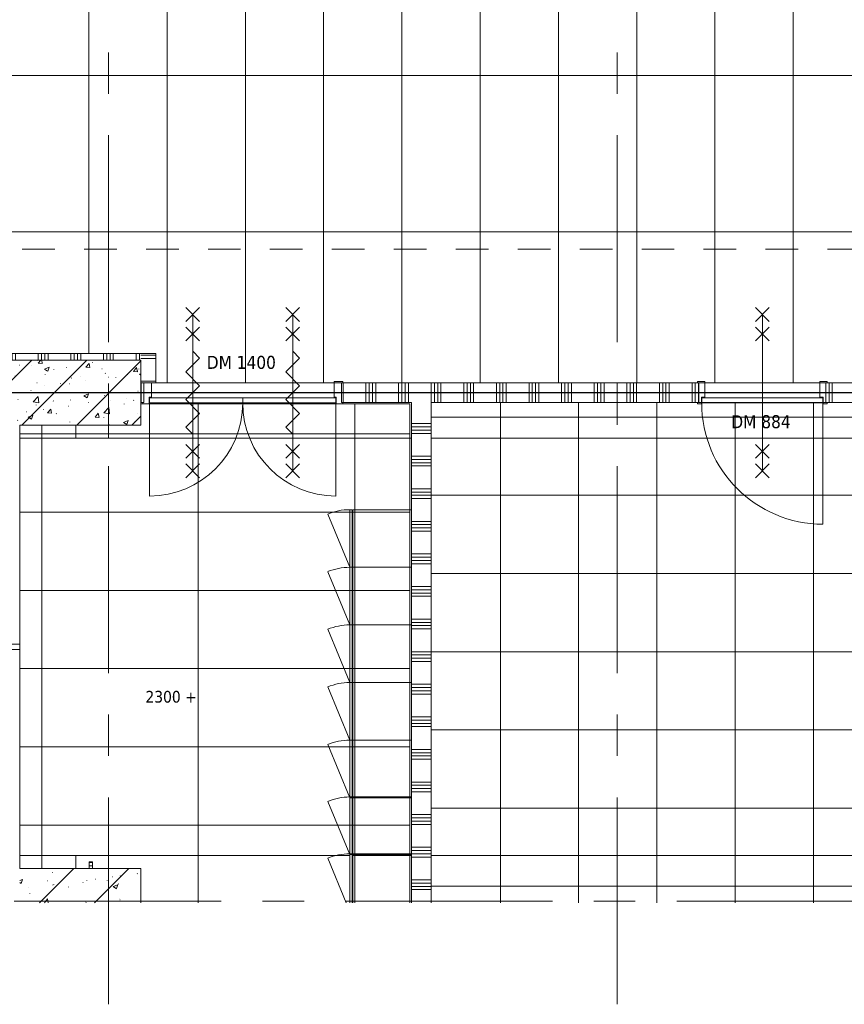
# Model space of a CAD drawing. Header units: millimetres. Extents: x 83969 to 141394, y 139608 to 176267.
# Tile 2 of 40: x 92920 to 99242, y 139608 to 147161. Entities that reach past the tile are written whole.
import ezdxf

# ---------------------------------------------------------------- set-up
doc = ezdxf.new("R2010")
doc.units = ezdxf.units.MM
doc.header["$LTSCALE"] = 50
doc.linetypes.add('B0401', pattern=[9.5, 5, -1.5, -3])
doc.linetypes.add('CENTER', pattern=[50.8, 31.75, -6.35, 6.35, -6.35])
for name, color, linetype, lineweight in [('AA$1A---_ARCEER', 1, 'Continuous', 18), ('AL$1A---_ROOM', 1, 'Continuous', 9), ('AL$7A---_STRAMIEN', 8, 'CENTER', 9), ('AL22----_BINNENWAND', 7, 'Continuous', 9), ('AL23----_VLOEREN', 2, 'Continuous', 9), ('AL28----_KOLOMKOP_BETONBAND', 2, 'B0401', 9), ('AL32----_BINNENKOZIJN', 3, 'Continuous', 9), ('AL32----_tekst', 14, 'Continuous', 9), ('AL35----_PLAFONDS', 16, 'Continuous', 9), ('AL72----_INRGEBRUIKSR', 6, 'Continuous', 9), ('Plafondtekst', 1, 'Continuous', 9)]:
    doc.layers.add(name, color=color, linetype=linetype, lineweight=lineweight)
doc.layers.add('AL68----_BRAND_60 MIN', color=92, linetype='BR60')
doc.styles.add('Tahoma', font='tahoma.ttf', dxfattribs={"height": 100})
doc.styles.add('Tahoma_1', font='tahoma.ttf', dxfattribs={"height": 90})
doc.linetypes.add('BR60', pattern='A,15,-1,["60",Standard,S=2.5,R=0,X=0,Y=-1.25],-4', length=20)
pattern_1 = [(50, (154885.57, 120319.74), (364.3679, -31.8783), [38.1, -419.1]), (355, (154885.57, 120319.74), (-70.4859, 382.1133), [30.48, -335.28]), (100.451, (154915.94, 120317.1), (293.885, 350.2334), [32.38, -356.18]), (46.184, (154885.57, 120421.34), (542.1585, -84.0858), [57.15, -628.65]), (96.636, (154930.75, 120414.33), (474.805, 494.8554), [48.57, -534.27]), (351.184, (154885.6, 120421.34), (474.81, 494.85), [45.72, -502.92]), (21, (154936.37, 120395.94), (303.2285, -204.5305), [38.1, -419.1]), (326, (154936.37, 120395.94), (123.6039, 368.376), [30.48, -335.28]), (71.451, (154961.64, 120378.9), (426.8341, 163.8427), [32.38, -356.18]), (37.5, (154885.57, 120319.74), (6.17665, 169.11015), [1.676, -329.54, 1.676, -338.684, -336.55]), (37.5, (154885.57, 120319.74), (6.17665, 169.11015), [-671.576, 1.676, -334.874]), (7.5, (154885.57, 120319.74), (133.6389, 200.3615), [1.676, -192.38, 1.676, -321.92, -128.27]), (7.5, (154885.57, 120319.74), (133.6389, 200.3615), [-517.652, 1.676, -126.594]), (327.5, (154772.29, 120319.74), (271.18182, -11.45836), [1.676, -125.324, 1.676, -394.564, -525.78]), (327.5, (154772.29, 120319.74), (271.18182, -11.45836), [-523.24, 1.676, -524.104]), (317.5, (154721.5, 120319.74), (296.2585, 50.85285), [1.676, -163.424, 1.676, -261.468, -373.38]), (317.5, (154721.5, 120319.74), (296.2585, 50.85285), [-428.244, 1.676, -371.704]), (45, (154885.57, 120319.74), (211.036, -211.036), [])]

# ---------------------------------------------------------------- blocks, each defined once
blk = doc.blocks.new('LUMC_constructie_2018_rvt-1-bwd N-01')
at = {"layer": 'AA$1A---_ARCEER'}
h = blk.add_hatch(dxfattribs=at)
h.set_pattern_fill('FP_250', color=256, style=0, pattern_type=2)
h.set_pattern_definition(pattern_1)
h.paths.add_polyline_path([(92420, 144050), (93850, 144050), (93850, 144550), (92420, 144550)], flags=0)
h = blk.add_hatch(dxfattribs=at)
h.set_pattern_fill('FP_250', color=256, style=0, pattern_type=2)
h.set_pattern_definition(pattern_1)
h.paths.add_polyline_path([(93093.8, 140387.3), (93850, 140387.3), (93850, 140650), (92920, 140650), (92920, 140387.3)], flags=0)
at = {"layer": 'AL22----_BINNENWAND'}
for p, q in [((93850, 144550), (92420, 144550)), ((93850, 144050), (93850, 144550)), ((92920, 144050), (93850, 144050)), ((92920, 142370), (92920, 144050)), ((92920, 142330), (86050, 142330)), ((92420, 142370), (92920, 142370)), ((92920, 141830), (92920, 142330)), ((92920, 140650), (92920, 141830)), ((93850, 140650), (92920, 140650)), ((93850, 140387.3), (93850, 140650))]:
    blk.add_line(p, q, dxfattribs=at)
at = {"layer": 'AL23----_VLOEREN'}
for p, q in [((93350, 143950), (93350, 144050)), ((93350, 144050), (93350, 143950)), ((93600, 144050), (93600, 143950)), ((93600, 143950), (93600, 144050)), ((93350, 143950), (95925, 143950)), ((93600, 143950), (95925, 143950)), ((95925, 143950), (93600, 143950)), ((96075, 143950), (101035, 143950)), ((96075, 143950), (101035, 143950)), ((101035, 143950), (96075, 143950)), ((92920, 142370), (92920, 142330)), ((92920, 142330), (92920, 142370)), ((92920, 142330), (92920, 142370)), ((92920, 142370), (92920, 142330)), ((92920, 142330), (92920, 140650)), ((92920, 140650), (92920, 142330)), ((93350, 140650), (93350, 140750)), ((93600, 140750), (93350, 140750)), ((93350, 140750), (93350, 140650)), ((95450, 140750), (93350, 140750)), ((93350, 140750), (93350, 140650)), ((93350, 140650), (93350, 140750)), ((93350, 140750), (95450, 140750)), ((95450, 140750), (93600, 140750)), ((95925, 140750), (95470, 140750)), ((95925, 140750), (95470, 140750)), ((95470, 140750), (95925, 140750)), ((101010, 140750), (96075, 140750)), ((101010, 140750), (96075, 140750)), ((96075, 140750), (101010, 140750))]:
    blk.add_line(p, q, dxfattribs=at)
at = {"layer": 'AL28----_KOLOMKOP_BETONBAND'}
for p, q in [((124539, 145400), (91275, 145400)), ((124539, 145400), (91275, 145400)), ((92920, 143950), (95925, 143950)), ((93350, 143950), (92920, 143950)), ((96075, 143950), (101035, 143950)), ((93350, 140750), (92920, 140750)), ((92920, 140750), (93350, 140750)), ((95450, 140750), (93350, 140750)), ((95925, 140750), (95470, 140750)), ((101010, 140750), (96075, 140750))]:
    blk.add_line(p, q, dxfattribs=at)
blk = doc.blocks.new('32_LUMC_MOD_standaard kozijn_houten draaideur_enkel - 900x2108mm_56_25_x170mm-10042373-bwd N-01')
at = {"layer": 'AL32----_BINNENKOZIJN'}
for p, q in [((-465, 79), (-465, 1009)), ((53, 547), (-53, 653)), ((-53, 547), (53, 653)), ((0, -600), (0, 600)), ((53, 397), (-53, 503)), ((-53, 397), (53, 503)), ((53, -503), (-53, -397)), ((-53, -503), (53, -397)), ((53, -653), (-53, -547)), ((-53, -653), (53, -547))]:
    blk.add_line(p, q, dxfattribs=at)
blk.add_arc((-465, 79), 930, 0, 90, dxfattribs=at)
blk = doc.blocks.new('30_LUMC_MOD_houten deurblad_update - wit _standaard_-9999335-bwd N-01')
at = {"layer": 'AL32----_BINNENKOZIJN'}
for p, q in [((465, 20), (-465, 20)), ((-465, 20), (-465, -20)), ((465, -20), (465, 20)), ((-465, -20), (465, -20))]:
    blk.add_line(p, q, dxfattribs=at)
blk = doc.blocks.new('30_LUMC_MOD_binnenkozijn_standaard - hout-9526179-bwd N-01')
at = {"layer": 'AL32----_BINNENKOZIJN'}
for p, q in [((-467, 85), (-498, 85)), ((-498, 85), (-498, 75)), ((-467, 34), (-467, 85)), ((498, 85), (467, 85)), ((467, 85), (467, 34)), ((498, 75), (498, 85)), ((-442, 34), (-467, 34)), ((-442, -85), (-442, 34)), ((467, 34), (442, 34)), ((442, 34), (442, -85)), ((-498, -75), (-498, -85)), ((498, -85), (498, -75)), ((-498, -85), (-442, -85)), ((442, -85), (498, -85))]:
    blk.add_line(p, q, dxfattribs=at)
blk = doc.blocks.new('32_LUMC_MOD_standaard kozijn_houten draaideur_dubbel - 1400x2108mm_67_17_x170mm-9930286-bwd N-01')
for p, q in [((-715, 79), (-715, 794)), ((715, 79), (715, 794)), ((-330.5, 547), (-436.5, 653)), ((-436.5, 547), (-330.5, 653)), ((436.5, 547), (330.5, 653)), ((330.5, 547), (436.5, 653)), ((-383.5, -600), (-383.5, 600)), ((-383.5, -600), (-383.5, 600)), ((383.5, -600), (383.5, 600)), ((383.5, -600), (383.5, 600)), ((-330.5, 397), (-436.5, 503)), ((-436.5, 397), (-330.5, 503)), ((436.5, 397), (330.5, 503)), ((330.5, 397), (436.5, 503)), ((-330.5, 265.2), (-383.5, 318.2)), ((436.5, 265.2), (383.5, 318.2)), ((-436.5, 159.1), (-330.5, 265.2)), ((330.5, 159.1), (436.5, 265.2)), ((-330.5, 53), (-436.5, 159.1)), ((436.5, 53), (330.5, 159.1)), ((-436.5, -53), (-330.5, 53)), ((330.5, -53), (436.5, 53)), ((-436.5, -53), (-330.5, -159.1)), ((330.5, -53), (436.5, -159.1)), ((-330.5, -159.1), (-436.5, -265.2)), ((436.5, -159.1), (330.5, -265.2)), ((-436.5, -265.2), (-383.5, -318.2)), ((330.5, -265.2), (383.5, -318.2)), ((-330.5, -503), (-436.5, -397)), ((-436.5, -503), (-330.5, -397)), ((436.5, -503), (330.5, -397)), ((330.5, -503), (436.5, -397)), ((-330.5, -653), (-436.5, -547)), ((-436.5, -653), (-330.5, -547)), ((436.5, -653), (330.5, -547)), ((330.5, -653), (436.5, -547))]:
    blk.add_line(p, q)
for centre, start, end in [((-715, 79), 0, 90), ((715, 79), 90, 180)]:
    blk.add_arc(centre, 715, start, end)
blk = doc.blocks.new('30_LUMC_MOD_binnenkozijn_standaard - hout-9526191-bwd N-01')
at = {"layer": 'AL32----_BINNENKOZIJN'}
for p, q in [((-717, 85), (-767, 85)), ((-767, 85), (-767, 75)), ((-717, 34), (-717, 85)), ((767, 85), (717, 85)), ((717, 85), (717, 34)), ((767, 75), (767, 85)), ((-700, 34), (-717, 34)), ((-700, -85), (-700, 34)), ((717, 34), (700, 34)), ((700, 34), (700, -75)), ((-767, -75), (-767, -85)), ((-767, -85), (-700, -85))]:
    blk.add_line(p, q, dxfattribs=at)
blk = doc.blocks.new('30_LUMC_MOD_houten deurblad_update - wit _standaard_-9999810-bwd N-01')
at = {"layer": 'AL32----_BINNENKOZIJN'}
for p, q in [((357.5, 20), (-357.5, 20)), ((-357.5, 20), (-357.5, -20)), ((357.5, -20), (357.5, 20)), ((-357.5, -20), (357.5, -20))]:
    blk.add_line(p, q, dxfattribs=at)
blk = doc.blocks.new('30_LUMC_MOD_houten deurblad_update - wit _standaard_-9999811-bwd N-01')
at = {"layer": 'AL32----_BINNENKOZIJN'}
for p, q in [((-357.5, -20), (-357.5, 20)), ((-357.5, 20), (357.5, 20)), ((357.5, 20), (357.5, -20)), ((357.5, -20), (-357.5, -20))]:
    blk.add_line(p, q, dxfattribs=at)
blk = doc.blocks.new('72_LUMC_MOD_wandkast_enkele deur - 442x450x1000 _bxdxh_-9215670-bwd N-01')
at = {"layer": 'AL72----_INRGEBRUIKSR'}
for p, q in [((-176.3, -450), (-176.3, 0)), ((-176.3, 0), (265.7, 0)), ((265.7, 0), (265.7, -450)), ((265.7, -450), (-176.3, -450)), ((-176.3, -455), (265.7, -455)), ((-176.3, -475), (-176.3, -455)), ((265.7, -475), (-176.3, -475)), ((265.7, -475), (-142.9, -643.5)), ((265.7, -455), (265.7, -475))]:
    blk.add_line(p, q, dxfattribs=at)
blk.add_arc((265.7, -475), 442, 180, 202.4143, dxfattribs=at)
blk = doc.blocks.new('72_LUMC_MOD_wandkast_enkele deur - 442x450x1000 _bxdxh_-V23-bwd N-01')
at = {"layer": 'AL72----_INRGEBRUIKSR'}
for p, q in [((-176.3, -450), (-176.3, 0)), ((-176.3, 0), (198.4, 0)), ((198.4, -450), (-176.3, -450)), ((-176.3, -455), (198.4, -455)), ((-176.3, -475), (-176.3, -455)), ((198.4, -475), (-176.3, -475)), ((198.4, -502.8), (-142.9, -643.5))]:
    blk.add_line(p, q, dxfattribs=at)
blk.add_arc((265.7, -475), 442, 180, 202.4143, dxfattribs=at)

msp = doc.modelspace()

# ---------------------------------------------------------------- hatches: boundary and pattern name
at = {"layer": 'AA$1A---_ARCEER'}
h = msp.add_hatch(dxfattribs=at)
h.set_pattern_fill('FP_114', color=256, angle=-90, style=0, pattern_type=2)
h.set_pattern_definition([(90, (90062.5, 144550), (-250, 2e-14), []), (90, (90087.5, 144550), (-250, 2e-14), []), (90, (90112.5, 144550), (-250, 2e-14), []), (90, (90137.5, 144550), (-250, 2e-14), [])])
h.paths.add_polyline_path([(93093.8, 144550), (93850, 144550), (93850, 144600), (92146, 144600), (92146, 144550), (92420, 144550)], flags=0)
h.paths.add_polyline_path([(86075, 144550), (91454, 144550), (91454, 144600), (86075, 144600)], flags=0)
h = msp.add_hatch(dxfattribs=at)
h.set_pattern_fill('FP_115', color=256, angle=-90, style=0, pattern_type=2)
h.set_pattern_definition([(360, (93850, 144387.5), (5e-12, 250), []), (360, (93850, 144362.5), (5e-12, 250), []), (360, (93850, 144337.5), (5e-12, 250), []), (360, (93850, 144312.5), (5e-12, 250), [])])
h.paths.add_polyline_path([(93965, 144375), (93965, 144600), (93850, 144600), (93850, 144375)], flags=0)
h = msp.add_hatch(dxfattribs=at)
h.set_pattern_fill('FP_110', color=256, angle=-90, style=0, pattern_type=2)
h.set_pattern_definition([(270, (97400, 144375), (250, -4e-13), []), (270, (97375, 144375), (250, -4e-13), []), (270, (97350, 144375), (250, -4e-13), []), (270, (97325, 144375), (250, -4e-13), [])])
h.paths.add_polyline_path([(99177, 144225), (101150, 144225), (101150, 144375), (99102, 144375), (99102, 144225)], flags=0)
h.paths.add_polyline_path([(93873, 144225), (93873, 144375), (93850, 144375), (93850, 144225)], flags=0)
h.paths.add_polyline_path([(96075, 144225), (98126, 144225), (98126, 144375), (95387, 144375), (95387, 144225), (95925, 144225)], flags=0)
h = msp.add_hatch(dxfattribs=at)
h.set_pattern_fill('FP_248', color=256, angle=270, style=0, pattern_type=2)
h.set_pattern_definition([(180, (96075, 139237.5), (-3e-14, -250), []), (180, (96075, 139262.5), (-3e-14, -250), []), (180, (96075, 139287.5), (-3e-14, -250), []), (180, (96075, 139312.5), (-3e-14, -250), [])])
h.paths.add_polyline_path([(95925, 140387.3), (96075, 140387.3), (96075, 144225), (95925, 144225), (95925, 142585.8)], flags=0)
h = msp.add_hatch(dxfattribs=at)
h.set_pattern_fill('FP_249', color=256, style=0, pattern_type=2)
h.set_pattern_definition([(0, (154885.574, 120319.74), (0, 25), [])])
h.paths.add_polyline_path([(93452.9, 140650), (93477.9, 140650), (93477.9, 140700), (93452.9, 140700)], flags=0)
at = {"layer": 'AL35----_PLAFONDS'}
h = msp.add_hatch(dxfattribs=at)
h.set_pattern_fill('FP_32', color=256, style=0, pattern_type=2)
h.set_pattern_definition([(0, (107850, 145532.5), (0, -1200), []), (270, (107850, 145532.5), (-600, -4e-14), [])])
h.paths.add_polyline_path([(114975, 143475), (119925, 143475), (119925, 144375), (124425, 144375), (124425, 146390), (122192, 146390), (122192, 146925), (115425, 146925), (115425, 147550), (92950, 147550), (92950, 147590), (91275, 147590), (91275, 144600), (93965, 144600), (93965, 144375), (101150, 144375), (101150, 144550), (101650, 144550), (101650, 144375), (108900, 144375), (108900, 144600), (109500, 144600), (109500, 144375), (114975, 144375)], flags=0)
h.paths.add_polyline_path([(108208.1, 144636.6), (108190.6, 144658.5), (108178.5, 144683.7), (108172.3, 144711), (108172.3, 144739), (108178.5, 144766.3), (108190.6, 144791.5), (108208.1, 144813.4), (108296.5, 144725), (108218.4, 144646.9)], flags=0)
h.paths.add_polyline_path([(108384.9, 144636.6), (108296.5, 144725), (108384.9, 144813.4), (108402.4, 144791.5), (108414.5, 144766.3), (108420.8, 144739), (108420.7, 144711), (108414.5, 144683.7), (108402.4, 144658.5), (108393.1, 144646.9)], flags=0)
h = msp.add_hatch(dxfattribs=at)
h.set_pattern_fill('FP_53', color=256, style=0, pattern_type=2)
h.set_pattern_definition([(90, (94288.8, 142182.5), (1200, -7e-14), []), (0, (94288.75, 142182.5), (0, -600), [])])
h.paths.add_polyline_path([(95910, 140387.3), (95910, 144215), (93850, 144215), (93850, 144050), (92920, 144050), (92920, 140650), (93850, 140650), (93850, 140387.3), (94932.2, 140387.3)], flags=0)
h = msp.add_hatch(dxfattribs=at)
h.set_pattern_fill('FP_29', color=256, style=0, pattern_type=2)
h.set_pattern_definition([(0, (99005, 142312.5), (0, -600), []), (270, (99005, 142312.5), (-600, -4e-14), [])])
h.paths.add_polyline_path([(96135.4, 140387.3), (101010, 140387.3), (101010, 140765), (101935, 140765), (101935, 143935), (101035, 143935), (101035, 144225), (96075, 144225), (96075, 140387.3)], flags=0)

# ---------------------------------------------------------------- linework, layer by layer
at = {"layer": 'AL$1A---_ROOM'}
msp.add_line((92920, 142370), (92920, 142330), dxfattribs=at)
at = {"layer": 'AL$7A---_STRAMIEN'}
for p, q in [((93600, 139607.7), (93600, 175432.8)), ((97500, 139607.7), (97500, 175432.8)), ((85257.3, 144300), (133414.5, 144300)), ((85257.3, 140400), (133414.5, 140400))]:
    msp.add_line(p, q, dxfattribs=at)
at = {"layer": 'AL22----_BINNENWAND'}
for p, q in [((93965, 144600), (92146, 144600)), ((93965, 144375), (93965, 144600)), ((92420, 144550), (93850, 144550)), ((93850, 144550), (93850, 144225)), ((93965, 144375), (93850, 144375)), ((93873, 144225), (93873, 144375)), ((98126, 144375), (95387, 144375)), ((95387, 144375), (95387, 144225)), ((98126, 144225), (98126, 144375)), ((101150, 144375), (99102, 144375)), ((99102, 144375), (99102, 144225)), ((93850, 144225), (93873, 144225)), ((95387, 144225), (95925, 144225)), ((95925, 144225), (95925, 140387.3)), ((96075, 144225), (98126, 144225)), ((96075, 140387.3), (96075, 144225)), ((101150, 144225), (99102, 144225)), ((93452.9, 140700), (93452.9, 140650)), ((93477.9, 140700), (93452.9, 140700)), ((93452.9, 140650), (93477.9, 140650)), ((93477.9, 140650), (93477.9, 140700))]:
    msp.add_line(p, q, dxfattribs=at)
at = {"layer": 'AL35----_PLAFONDS'}
for p, q in [((99102, 144375), (93965, 144375)), ((93850, 144050), (93850, 144215)), ((93850, 144215), (95910, 144215)), ((95910, 144215), (95910, 140387.3)), ((96075, 140387.3), (96075, 144225)), ((98126, 144225), (99102, 144225)), ((92920, 140650), (92920, 144050)), ((92920, 144050), (93850, 144050)), ((93850, 140650), (92920, 140650)), ((93850, 140387.3), (93850, 140650))]:
    msp.add_line(p, q, dxfattribs=at)
at = {"layer": 'AL68----_BRAND_60 MIN'}
msp.add_line((92670, 144300), (106500, 144300), dxfattribs=at)

# ---------------------------------------------------------------- block references
msp.add_blockref('LUMC_constructie_2018_rvt-1-bwd N-01', (0, 0))
at = {"layer": 'AL32----_BINNENKOZIJN', "rotation": 180}
for name, p in [('32_LUMC_MOD_standaard kozijn_houten draaideur_dubbel - 1400x2108mm_67_17_x170mm-9930286-bwd N-01', (94630, 144300)), ('32_LUMC_MOD_standaard kozijn_houten draaideur_enkel - 900x2108mm_56_25_x170mm-10042373-bwd N-01', (98614, 144300)), ('30_LUMC_MOD_binnenkozijn_standaard - hout-9526191-bwd N-01', (94630, 144300)), ('30_LUMC_MOD_binnenkozijn_standaard - hout-9526179-bwd N-01', (98614, 144300)), ('30_LUMC_MOD_houten deurblad_update - wit _standaard_-9999811-bwd N-01', (94272.5, 144241))]:
    msp.add_blockref(name, p, dxfattribs=at)
at = {"layer": 'AL32----_BINNENKOZIJN'}
for name, p in [('30_LUMC_MOD_houten deurblad_update - wit _standaard_-9999810-bwd N-01', (94987.5, 144241)), ('30_LUMC_MOD_houten deurblad_update - wit _standaard_-9999335-bwd N-01', (98614, 144241))]:
    msp.add_blockref(name, p, dxfattribs=at)
at = {"layer": 'AL72----_INRGEBRUIKSR', "rotation": 270.0000000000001}
for name, p in [('72_LUMC_MOD_wandkast_enkele deur - 442x450x1000 _bxdxh_-9215670-bwd N-01', (95925, 143225.7)), ('72_LUMC_MOD_wandkast_enkele deur - 442x450x1000 _bxdxh_-9215670-bwd N-01', (95925, 142783.7)), ('72_LUMC_MOD_wandkast_enkele deur - 442x450x1000 _bxdxh_-9215670-bwd N-01', (95925, 142341.7)), ('72_LUMC_MOD_wandkast_enkele deur - 442x450x1000 _bxdxh_-9215670-bwd N-01', (95925, 141899.7)), ('72_LUMC_MOD_wandkast_enkele deur - 442x450x1000 _bxdxh_-9215670-bwd N-01', (95925, 141457.7)), ('72_LUMC_MOD_wandkast_enkele deur - 442x450x1000 _bxdxh_-9215670-bwd N-01', (95925, 141021.7)), ('72_LUMC_MOD_wandkast_enkele deur - 442x450x1000 _bxdxh_-V23-bwd N-01', (95925, 140585.7))]:
    msp.add_blockref(name, p, dxfattribs=at)

# ---------------------------------------------------------------- texts
at = {"layer": 'AL32----_tekst', "char_height": 100, "attachment_point": 1, "style": 'Tahoma'}
for s, insert, width in [('DM 1400', (94353.9, 144582.3), 669.409), ('DM 884', (98375.9, 144127.1), 577.215)]:
    msp.add_mtext(s, dxfattribs=dict(at, insert=insert, width=width))
at = {"layer": 'Plafondtekst', "insert": (93884.2, 142012.1), "char_height": 90, "width": 477.004, "attachment_point": 1, "style": 'Tahoma_1'}
msp.add_mtext('2300 +', dxfattribs=at)

doc.saveas('drawing.dxf')
